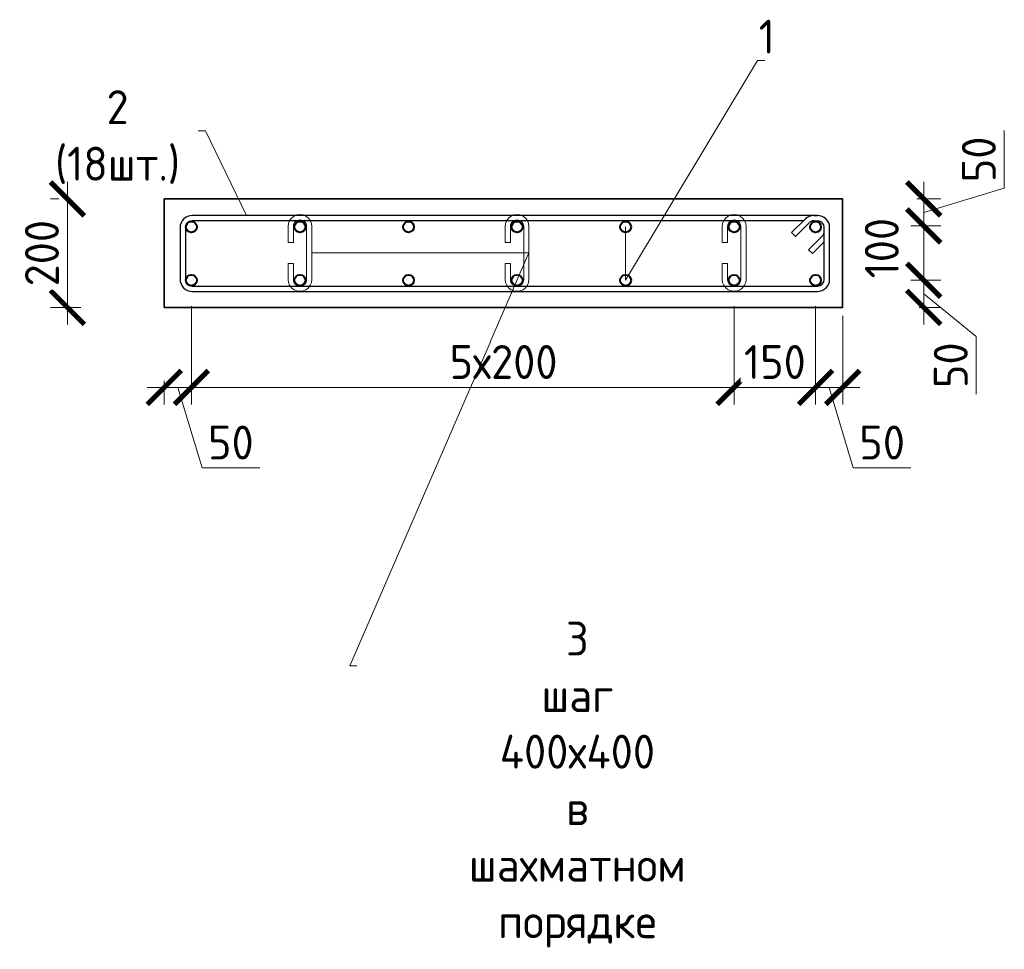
# Model space of a CAD drawing. Header units: millimetres. Extents: x 369815 to 1481759, y -423071 to -27917.
# Tile 24 of 256: x 514091 to 521348, y -386873 to -380021. Entities that reach past the tile are written whole.
import ezdxf
from ezdxf import colors
from ezdxf.entities.mleader import LeaderData, LeaderLine
from ezdxf.math import Vec2, Vec3

# ---------------------------------------------------------------- set-up
doc = ezdxf.new("R2010")
doc.units = ezdxf.units.MM
for name, color, linetype, lineweight in [('1 Стены', 3, 'Continuous', 30), ('Арм_шпильки', 143, 'Continuous', 18), ('Армирование', 3, 'Continuous', 40), ('подоснова', 151, 'Continuous', 5), ('РАЗМЕРЫ', 1, 'Continuous', 9)]:
    doc.layers.add(name, color=color, linetype=linetype, lineweight=lineweight)
doc.layers.add('Колонна_ бетон', color=7, linetype='Continuous', lineweight=50, true_color=0xb4b496)
doc.styles.add('GOST 2.304', font='CS_Gost2304.shx')
doc.styles.add('GOST-2.304_Type-B', font='GOST_Common.ttf')
doc.dimstyles.new('мой 25', dxfattribs={"dimscale": 100, "dimtxt": 2.5, "dimasz": 2.5, "dimexe": 1.25, "dimexo": 0.625, "dimtad": 1, "dimdec": 0, "dimlfac": 0.5, "dimtxsty": 'GOST-2.304_Type-B', "dimblk": 'ARCHTICK', "dimcen": 2.5, "dimdle": 1.25, "dimaunit": 1, "dimadec": 1, "dimazin": 2, "dimtfac": 1, "dimtdec": 0, "dimtmove": 1, "dimatfit": 3, "dimfxl": 6, "dimfxlon": 1, "dimtfill": 1, "dimlwd": -1, "dimlwe": -1, "dimarcsym": 0})

# ---------------------------------------------------------------- blocks, each defined once
blk = doc.blocks.new('*U122')
at = {"color": 0, "linetype": 'ByBlock', "lineweight": -2}
for p, q in [((108.8, 1198.9), (12.5, 1198.9)), ((-10, 1176.4), (-10, 12.5)), ((-10, 1169.4), (-10, 1176.4)), ((0, 1169.4), (0, 1176.4)), ((108.8, 1188.9), (12.5, 1188.9)), ((53.8, 1159.8), (28.3, 1185.2)), ((38.8, 1188.9), (60.9, 1166.9)), ((121.3, 12.5), (121.3, 1176.4)), ((131.3, 12.5), (131.3, 1176.4)), ((3.7, 1160.6), (29.1, 1135.1)), ((60.9, 1166.9), (53.8, 1159.8)), ((22, 1128), (-3.4, 1153.5)), ((0, 1150.1), (0, 12.5)), ((29.1, 1135.1), (22, 1128)), ((12.5, 0), (108.8, 0)), ((12.5, -10), (108.8, -10))]:
    blk.add_line(p, q, dxfattribs=at)
for centre, radius, start, end in [((12.5, 1176.4), 22.5, 90, 180), ((108.8, 1176.4), 22.5, 0, 90), ((12.5, 1176.4), 12.5, 90, 180), ((19.5, 1176.4), 12.5, 45, 90), ((108.8, 1176.4), 12.5, 0, 90), ((12.5, 1169.4), 22.5, 180, 225), ((12.5, 1169.4), 12.5, 180, 225), ((12.5, 12.5), 22.5, 180, 270), ((12.5, 12.5), 12.5, 180, 270), ((108.8, 12.5), 12.5, 270, 0), ((108.8, 12.5), 22.5, 270, 0)]:
    blk.add_arc(centre, radius, start, end, dxfattribs=at)
at = {"style": 'GOST 2.304', "oblique": 15, "flags": 9}
for tag, p in [('ДИАМЕТР', (-52.8, -63)), ('КЛАСС', (-53, -68.7)), ('ДЛИНА', (-52.5, -73.8)), ('ПОЗИЦИЯ', (-52.3, -58)), ('МАССА', (-52.3, -78.3))]:
    blk.add_attdef(tag, p, '', height=2.5, dxfattribs=at)
blk = doc.blocks.new('_ArchTick')
at = {"color": 0, "linetype": 'ByBlock', "const_width": 0.15}
blk.add_lwpolyline([(-0.5, -0.5), (0.5, 0.5)], dxfattribs=at)
blk = doc.blocks.new('*D1866')
at = {"layer": 'DEFPOINTS', "color": 0, "transparency": 16777216}
for p in [(520156.7, -381341.9, -2880), (519956.7, -381540.5, -2880), (520754, -381540.5)]:
    blk.add_point(p, dxfattribs=at)
at = {"layer": 'РАЗМЕРЫ', "color": 0, "linetype": 'Continuous', "transparency": 16777216}
for p, q in [((521347.7, -381263.1), (521347.7, -380838.1)), ((520754, -381216.9), (520754, -381665.5)), ((520754, -381441.2), (521347.7, -381263.1)), ((520702.6, -381341.9), (520879, -381341.9)), ((520657.8, -381540.5), (520879, -381540.5))]:
    blk.add_line(p, q, dxfattribs=at)
at = {"layer": 'РАЗМЕРЫ', "color": 0, "transparency": 16777216, "xscale": 250, "yscale": 250, "zscale": 250}
for p, rotation in [((520754, -381341.9), 90), ((520754, -381540.5), 270)]:
    blk.add_blockref('_ArchTick', p, dxfattribs=dict(at, rotation=rotation))
at = {"layer": 'РАЗМЕРЫ', "color": 0, "transparency": 16777216, "insert": (521160.2, -381050.6), "char_height": 250, "attachment_point": 5, "rotation": 90, "style": 'GOST-2.304_Type-B', "bg_fill": 3, "box_fill_scale": 1.1, "bg_fill_color": 256, "bg_fill_true_color": 13158600, "bg_fill_transparency": 0}
blk.add_mtext('50', dxfattribs=at)
blk = doc.blocks.new('*D1867')
at = {"layer": 'DEFPOINTS', "color": 0, "transparency": 16777216}
for p in [(519956.7, -381941.9, -2880), (520754, -381941.9), (520658.2, -382141.9)]:
    blk.add_point(p, dxfattribs=at)
at = {"layer": 'РАЗМЕРЫ', "color": 0, "linetype": 'Continuous', "transparency": 16777216}
for p, q in [((520754, -382266.9), (520754, -381816.9)), ((520657.8, -381941.9), (520879, -381941.9)), ((520754, -382041.9), (521140.5, -382355.4)), ((520720.7, -382141.9), (520879, -382141.9)), ((521140.5, -382355.4), (521140.5, -382780.4))]:
    blk.add_line(p, q, dxfattribs=at)
at = {"layer": 'РАЗМЕРЫ', "color": 0, "transparency": 16777216, "xscale": 250, "yscale": 250, "zscale": 250}
for p, rotation in [((520754, -381941.9), 90), ((520754, -382141.9), 270)]:
    blk.add_blockref('_ArchTick', p, dxfattribs=dict(at, rotation=rotation))
at = {"layer": 'РАЗМЕРЫ', "color": 0, "transparency": 16777216, "insert": (520953, -382567.9), "char_height": 250, "attachment_point": 5, "rotation": 90, "style": 'GOST-2.304_Type-B', "bg_fill": 3, "box_fill_scale": 1.1, "bg_fill_color": 256, "bg_fill_true_color": 13158600, "bg_fill_transparency": 0}
blk.add_mtext('50', dxfattribs=at)
blk = doc.blocks.new('*D1868')
at = {"layer": 'DEFPOINTS', "color": 0, "transparency": 16777216}
for p in [(520754, -381540.5, 2880), (520754, -381540.5), (520623.7, -381941.9)]:
    blk.add_point(p, dxfattribs=at)
at = {"layer": 'РАЗМЕРЫ', "color": 0, "linetype": 'Continuous', "transparency": 16777216}
for p, q in [((520754, -382066.9), (520754, -381415.5)), ((520847.5, -381540.5), (520879, -381540.5)), ((520686.2, -381941.9), (520879, -381941.9))]:
    blk.add_line(p, q, dxfattribs=at)
at = {"layer": 'РАЗМЕРЫ', "color": 0, "transparency": 16777216, "xscale": 250, "yscale": 250, "zscale": 250}
for p, rotation in [((520754, -381540.5), 90), ((520754, -381941.9), 270)]:
    blk.add_blockref('_ArchTick', p, dxfattribs=dict(at, rotation=rotation))
at = {"layer": 'РАЗМЕРЫ', "color": 0, "transparency": 16777216, "insert": (520444.9, -381704.8), "char_height": 250, "attachment_point": 5, "rotation": 90, "style": 'GOST-2.304_Type-B', "bg_fill": 3, "box_fill_scale": 1.1, "bg_fill_color": 256, "bg_fill_true_color": 13158600, "bg_fill_transparency": 0}
blk.add_mtext('100', dxfattribs=at)
blk = doc.blocks.new('*D1869')
at = {"layer": 'DEFPOINTS', "color": 0, "transparency": 16777216}
for p in [(515356.7, -381941.9), (519356.7, -381941.9), (515356.7, -382731.5)]:
    blk.add_point(p, dxfattribs=at)
at = {"layer": 'РАЗМЕРЫ', "color": 0, "linetype": 'Continuous', "transparency": 16777216}
for p, q in [((515356.7, -382131.5), (515356.7, -382856.5)), ((519356.7, -382131.5), (519356.7, -382856.5)), ((519481.7, -382731.5), (515231.7, -382731.5))]:
    blk.add_line(p, q, dxfattribs=at)
at = {"layer": 'РАЗМЕРЫ', "color": 0, "transparency": 16777216, "xscale": 250, "yscale": 250, "zscale": 250, "rotation": 180}
blk.add_blockref('_ArchTick', (515356.7, -382731.5), dxfattribs=at)
at = {"layer": 'РАЗМЕРЫ', "color": 0, "transparency": 16777216, "xscale": 250, "yscale": 250, "zscale": 250}
blk.add_blockref('_ArchTick', (519356.7, -382731.5), dxfattribs=at)
at = {"layer": 'РАЗМЕРЫ', "color": 0, "transparency": 16777216, "insert": (517656.7, -382544), "char_height": 250, "attachment_point": 5, "style": 'GOST-2.304_Type-B', "bg_fill": 3, "box_fill_scale": 1.1, "bg_fill_color": 256, "bg_fill_true_color": 13158600, "bg_fill_transparency": 0}
blk.add_mtext('5х200', dxfattribs=at)
blk = doc.blocks.new('*D1870')
at = {"layer": 'DEFPOINTS', "color": 0, "transparency": 16777216}
for p in [(515156.7, -382141.9, 2880), (515356.7, -382348.8), (515156.7, -382731.5)]:
    blk.add_point(p, dxfattribs=at)
at = {"layer": 'РАЗМЕРЫ', "color": 0, "linetype": 'Continuous', "transparency": 16777216}
for p, q in [((515356.7, -382411.3), (515356.7, -382856.5)), ((515156.7, -382681.9), (515156.7, -382856.5)), ((515481.7, -382731.5), (515031.7, -382731.5)), ((515256.7, -382731.5), (515434.8, -383325.2)), ((515434.8, -383325.2), (515859.8, -383325.2))]:
    blk.add_line(p, q, dxfattribs=at)
at = {"layer": 'РАЗМЕРЫ', "color": 0, "transparency": 16777216, "xscale": 250, "yscale": 250, "zscale": 250, "rotation": 180}
blk.add_blockref('_ArchTick', (515156.7, -382731.5), dxfattribs=at)
at = {"layer": 'РАЗМЕРЫ', "color": 0, "transparency": 16777216, "xscale": 250, "yscale": 250, "zscale": 250}
blk.add_blockref('_ArchTick', (515356.7, -382731.5), dxfattribs=at)
at = {"layer": 'РАЗМЕРЫ', "color": 0, "transparency": 16777216, "insert": (515647.3, -383137.7), "char_height": 250, "attachment_point": 5, "style": 'GOST-2.304_Type-B', "bg_fill": 3, "box_fill_scale": 1.1, "bg_fill_color": 256, "bg_fill_true_color": 13158600, "bg_fill_transparency": 0}
blk.add_mtext('50', dxfattribs=at)
blk = doc.blocks.new('*D1871')
at = {"layer": 'DEFPOINTS', "color": 0, "transparency": 16777216}
for p in [(519356.7, -381941.9), (519956.7, -381941.9), (519956.7, -382731.5)]:
    blk.add_point(p, dxfattribs=at)
at = {"layer": 'РАЗМЕРЫ', "color": 0, "linetype": 'Continuous', "transparency": 16777216}
for p, q in [((519356.7, -382131.5), (519356.7, -382856.5)), ((519956.7, -382131.5), (519956.7, -382856.5)), ((519231.7, -382731.5), (520081.7, -382731.5))]:
    blk.add_line(p, q, dxfattribs=at)
at = {"layer": 'РАЗМЕРЫ', "color": 0, "transparency": 16777216, "xscale": 250, "yscale": 250, "zscale": 250, "rotation": 180}
blk.add_blockref('_ArchTick', (519356.7, -382731.5), dxfattribs=at)
at = {"layer": 'РАЗМЕРЫ', "color": 0, "transparency": 16777216, "xscale": 250, "yscale": 250, "zscale": 250}
blk.add_blockref('_ArchTick', (519956.7, -382731.5), dxfattribs=at)
at = {"layer": 'РАЗМЕРЫ', "color": 0, "transparency": 16777216, "insert": (519656.7, -382544), "char_height": 250, "attachment_point": 5, "style": 'GOST-2.304_Type-B', "bg_fill": 3, "box_fill_scale": 1.1, "bg_fill_color": 256, "bg_fill_true_color": 13158600, "bg_fill_transparency": 0}
blk.add_mtext('150', dxfattribs=at)
blk = doc.blocks.new('*D1877')
at = {"layer": 'DEFPOINTS', "color": 0, "transparency": 16777216}
for p in [(519956.7, -381941.9), (520156.7, -382141.9), (520156.7, -382731.5)]:
    blk.add_point(p, dxfattribs=at)
at = {"layer": 'РАЗМЕРЫ', "color": 0, "linetype": 'Continuous', "transparency": 16777216}
for p, q in [((519956.7, -382131.5), (519956.7, -382856.5)), ((520156.7, -382204.4), (520156.7, -382856.5)), ((519831.7, -382731.5), (520281.7, -382731.5)), ((520056.7, -382731.5), (520234.8, -383325.2)), ((520234.8, -383325.2), (520659.8, -383325.2))]:
    blk.add_line(p, q, dxfattribs=at)
at = {"layer": 'РАЗМЕРЫ', "color": 0, "transparency": 16777216, "xscale": 250, "yscale": 250, "zscale": 250, "rotation": 180}
blk.add_blockref('_ArchTick', (519956.7, -382731.5), dxfattribs=at)
at = {"layer": 'РАЗМЕРЫ', "color": 0, "transparency": 16777216, "xscale": 250, "yscale": 250, "zscale": 250}
blk.add_blockref('_ArchTick', (520156.7, -382731.5), dxfattribs=at)
at = {"layer": 'РАЗМЕРЫ', "color": 0, "transparency": 16777216, "insert": (520447.3, -383137.7), "char_height": 250, "attachment_point": 5, "style": 'GOST-2.304_Type-B', "bg_fill": 3, "box_fill_scale": 1.1, "bg_fill_color": 256, "bg_fill_true_color": 13158600, "bg_fill_transparency": 0}
blk.add_mtext('50', dxfattribs=at)
blk = doc.blocks.new('*U123')
for p, q in [((-2.7, 12.7), (1, 15.6)), ((1, 15.6), (5.3, 17.4)), ((5.3, 17.4), (10, 18)), ((34, 18), (10, 18)), ((34, 10), (34, 18)), ((66, 18), (90, 18)), ((66, 10), (66, 18)), ((94.7, 17.4), (90, 18)), ((99, 15.6), (94.7, 17.4)), ((102.7, 12.7), (99, 15.6)), ((-8, 0), (-7.4, 4.7)), ((-7.4, 4.7), (-5.6, 9)), ((-5.6, 9), (-2.7, 12.7)), ((10, 10), (34, 10)), ((90, 10), (66, 10)), ((105.6, 9), (102.7, 12.7)), ((107.4, 4.7), (105.6, 9)), ((108, 0), (107.4, 4.7)), ((107.4, -4.7), (108, 0)), ((-7.4, -4.7), (-8, 0)), ((-5.6, -9), (-7.4, -4.7)), ((-2.7, -12.7), (-5.6, -9)), ((1, -15.6), (-2.7, -12.7)), ((99, -15.6), (102.7, -12.7)), ((102.7, -12.7), (105.6, -9)), ((105.6, -9), (107.4, -4.7)), ((5.3, -17.4), (1, -15.6)), ((10, -18), (5.3, -17.4)), ((10, -18), (90, -18)), ((90, -18), (94.7, -17.4)), ((94.7, -17.4), (99, -15.6))]:
    blk.add_line(p, q)
at = {"color": 0, "linetype": 'ByBlock', "lineweight": -2}
for p, q in [((0, 0), (0.3, 2.6)), ((0.3, 2.6), (1.3, 5)), ((1.3, 5), (2.9, 7.1)), ((2.9, 7.1), (5, 8.7)), ((5, 8.7), (7.4, 9.7)), ((7.4, 9.7), (10, 10)), ((92.6, 9.7), (90, 10)), ((95, 8.7), (92.6, 9.7)), ((97.1, 7.1), (95, 8.7)), ((98.7, 5), (97.1, 7.1)), ((99.7, 2.6), (98.7, 5)), ((100, 0), (99.7, 2.6)), ((99.7, -2.6), (100, 0)), ((0.3, -2.6), (0, 0)), ((1.3, -5), (0.3, -2.6)), ((2.9, -7.1), (1.3, -5)), ((5, -8.7), (2.9, -7.1)), ((7.4, -9.7), (5, -8.7)), ((10, -10), (7.4, -9.7)), ((10, -10), (90, -10)), ((90, -10), (92.6, -9.7)), ((92.6, -9.7), (95, -8.7)), ((95, -8.7), (97.1, -7.1)), ((97.1, -7.1), (98.7, -5)), ((98.7, -5), (99.7, -2.6))]:
    blk.add_line(p, q, dxfattribs=at)
at = {"style": 'GOST 2.304', "oblique": 15, "flags": 9}
for tag, p in [('ПОЗИЦИЯ', (118, -56.6)), ('ДИАМЕТР', (117.8, -62.2)), ('ДЛИНА', (118.1, -72.5)), ('КЛАСС', (118, -67.8)), ('МАССА', (118.7, -78.2))]:
    blk.add_attdef(tag, p, '', height=2.5, dxfattribs=at)
blk = doc.blocks.new('_None')
blk = doc.blocks.new('*D1881')
at = {"layer": 'DEFPOINTS', "color": 0, "transparency": 16777216}
for p in [(515156.1, -381341.9, 2880), (514442.6, -382141.9), (515156.1, -382141.9)]:
    blk.add_point(p, dxfattribs=at)
at = {"layer": 'РАЗМЕРЫ', "color": 0, "linetype": 'Continuous', "transparency": 16777216}
for p, q in [((514442.6, -381216.9), (514442.6, -382266.9)), ((514380.5, -381341.9), (514317.6, -381341.9)), ((514542.6, -382141.9), (514317.6, -382141.9))]:
    blk.add_line(p, q, dxfattribs=at)
at = {"layer": 'РАЗМЕРЫ', "color": 0, "transparency": 16777216, "xscale": 250, "yscale": 250, "zscale": 250}
for p, rotation in [((514442.6, -381341.9), 90), ((514442.6, -382141.9), 270)]:
    blk.add_blockref('_ArchTick', p, dxfattribs=dict(at, rotation=rotation))
at = {"layer": 'РАЗМЕРЫ', "color": 0, "transparency": 16777216, "insert": (514255.1, -381741.9), "char_height": 250, "attachment_point": 5, "rotation": 90, "style": 'GOST-2.304_Type-B', "bg_fill": 3, "box_fill_scale": 1.1, "bg_fill_color": 256, "bg_fill_true_color": 13158600, "bg_fill_transparency": 0}
blk.add_mtext('200', dxfattribs=at)

msp = doc.modelspace()

# ---------------------------------------------------------------- linework, layer by layer
at = {"layer": '1 Стены', "color": 252, "lineweight": 0, "true_color": 0x939598}
for p, q in [((515156.7, -381341.9, 3100), (520156.7, -381341.9, 3100)), ((515156.7, -382141.9, 3100), (515156.7, -381341.9, 3100)), ((520156.7, -381341.9, 3100), (520156.7, -382141.9, 3100)), ((520156.7, -382141.9, 3100), (515156.7, -382141.9, 3100))]:
    msp.add_line(p, q, dxfattribs=at)
at = {"layer": 'Армирование', "color": 3}
for centre in [(515356.7, -381548.5, 3100), (516156.7, -381548.5, 3100), (516956.7, -381548.5, 3100), (517756.7, -381548.5, 3100), (518556.7, -381548.5, 3100), (519356.7, -381548.5, 3100), (519956.7, -381548.5, 3100), (515356.7, -381941.9, 3100), (516156.7, -381941.9, 3100), (516956.7, -381941.9, 3100), (517756.7, -381941.9, 3100), (518556.7, -381941.9, 3100), (519356.7, -381941.9, 3100), (519956.7, -381941.9, 3100)]:
    msp.add_circle(centre, 40, dxfattribs=at)
at = {"layer": 'Колонна_ бетон', "color": 180, "linetype": 'Continuous', "lineweight": 35, "transparency": 33554687}
for p, q in [((515156.1, -381341.9, 5980), (515156.1, -382141.9, 5980)), ((515156.1, -381341.9, 5980), (520156.1, -381341.9, 5980)), ((520156.1, -381341.9, 5980), (520156.1, -382141.9, 5980)), ((515156.1, -382141.9, 5980), (520156.1, -382141.9, 5980))]:
    msp.add_line(p, q, dxfattribs=at)

# ---------------------------------------------------------------- block references
at = {"lineweight": 30, "xscale": 3.959999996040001, "yscale": 3.959999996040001, "zscale": 3.959999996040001, "rotation": 269.9999999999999}
msp.add_blockref('*U122', (515312.7, -381503.5, 3100), dxfattribs=at)

# ---------------------------------------------------------------- leaders
at = {"layer": 'подоснова'}
ml = msp.add_multileader_mtext('Standard', dxfattribs=at)
ml.set_content('2 (18шт.)', color=256, style='GOST-2.304_Type-B')
ml.set_leader_properties(color=256, linetype='ByLayer', lineweight=15)
ml.set_arrow_properties(name='NONE')
ml.build(insert=Vec2(0, 0))
ml.multileader.update_dxf_attribs({"text_left_attachment_type": 6, "text_right_attachment_type": 6, "dogleg_length": 10, "arrow_head_size": 18})
ctx = ml.context
ctx.base_point, ctx.char_height, ctx.arrow_head_size, ctx.landing_gap_size, ctx.plane_origin = Vec3(514174.5, -380840.5, 3100), 250, 18, 20, Vec3(512071.7, -380294.4, 3100)
ctx.left_attachment, ctx.right_attachment, ctx.text_align_type = 6, 6, 1
notes = []
notes.append((ctx, [(1, (1, 1, 0), (515460.1, -380840.5, 3100), (-1, 0), 10, [(0, [(515761.4, -381463.9, 3100)], 0, [])])]))
ctx.mtext.insert, ctx.mtext.width, ctx.mtext.alignment, ctx.mtext.flow_direction = Vec3(514812.3, -380540.5, 3100), 22.898, 2, 5
for ctx, leaders in notes:
    for number, flags, end, landing, length, lines in leaders:
        leader = LeaderData()
        leader.index, (leader.has_last_leader_line, leader.has_dogleg_vector, leader.attachment_direction) = number, flags
        leader.last_leader_point, leader.dogleg_vector, leader.dogleg_length = Vec3(end), Vec3(landing), length
        for number, points, colour, breaks in lines:
            line = LeaderLine()
            line.index, line.vertices, line.color, line.breaks = number, Vec3.list(points), colors.encode_raw_color(colour), breaks
            leader.lines.append(line)
        ctx.leaders.append(leader)

# ---------------------------------------------------------------- next in the draw order: dimensions: what is measured, and where the dimension line sits
at = {"layer": 'РАЗМЕРЫ', "color": 146, "true_color": 0x006272}
dim = msp.add_linear_dim(base=(520754, -381540.5, 5980), p1=(520156.7, -381341.9, 3100), p2=(519956.7, -381540.5, 3100), angle=90, dimstyle='мой 25', override={"dimlfac": 0.25}, dxfattribs=at)
dim.commit()
dim.dimension.update_dxf_attribs({"geometry": '*D1866', "text_midpoint": (521160.2, -381200.6, 5980)})
dim = msp.add_linear_dim(base=(520754, -381941.9, 5980), p1=(520658.2, -382141.9, 5980), p2=(519956.7, -381941.9, 3100), angle=90, dimstyle='мой 25', override={"dimlfac": 0.25}, dxfattribs=at)
dim.commit()
dim.dimension.update_dxf_attribs({"geometry": '*D1867', "text_midpoint": (521140.5, -382417.9, 5980), "dimtype": 160})
dim = msp.add_linear_dim(base=(515356.7, -382731.5, 3100), p1=(519356.7, -381941.9, 3100), p2=(515356.7, -381941.9, 3100), angle=180, text='5х200', dimstyle='мой 25', override={"dimlfac": 0.25}, dxfattribs=at)
dim.commit()
dim.dimension.update_dxf_attribs({"geometry": '*D1869', "text_midpoint": (517656.7, -382731.5, 3100), "dimtype": 160})

# ---------------------------------------------------------------- next in the draw order: block references
at = {"layer": 'Арм_шпильки', "color": 3, "xscale": 4.875, "yscale": 4.875, "zscale": 4.875, "rotation": 89.99999999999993}
for p in [(516156.7, -381983.7, 3100), (517756.7, -381983.7, 3100)]:
    msp.add_blockref('*U123', p, dxfattribs=at)

# ---------------------------------------------------------------- next in the draw order: dimensions: what is measured, and where the dimension line sits
at = {"layer": 'РАЗМЕРЫ', "color": 146, "true_color": 0x006272}
dim = msp.add_linear_dim(base=(520754, -381540.5, 3100), p1=(520623.7, -381941.9, 3100), p2=(520754, -381540.5, 5980), angle=90, dimstyle='мой 25', override={"dimlfac": 0.25}, dxfattribs=at)
dim.commit()
dim.dimension.update_dxf_attribs({"geometry": '*D1868', "text_midpoint": (520632.4, -381704.8, 3100), "dimtype": 160})
dim = msp.add_linear_dim(base=(519956.7, -382731.5, 3100), p1=(519356.7, -381941.9, 3100), p2=(519956.7, -381941.9, 3100), angle=180, dimstyle='мой 25', override={"dimlfac": 0.25}, dxfattribs=at)
dim.commit()
dim.dimension.update_dxf_attribs({"geometry": '*D1871', "text_midpoint": (519656.7, -382544, 3100)})
dim = msp.add_linear_dim(base=(515156.7, -382731.5, 3100), p1=(515356.7, -382348.8, 3100), p2=(515156.7, -382141.9, 5980), dimstyle='мой 25', override={"dimlfac": 0.25}, dxfattribs=at)
dim.commit()
dim.dimension.update_dxf_attribs({"geometry": '*D1870', "text_midpoint": (515497.3, -383137.7, 3100)})

# ---------------------------------------------------------------- next in the draw order: leaders
at = {"layer": 'подоснова'}
ml = msp.add_multileader_mtext('Standard', dxfattribs=at)
ml.set_content('3 шаг 400х400 \\Pв шахматном порядке ', color=256, style='GOST-2.304_Type-B')
ml.set_leader_properties(color=256, linetype='ByLayer', lineweight=15)
ml.set_arrow_properties(name='NONE')
ml.build(insert=Vec2(0, 0))
ml.multileader.update_dxf_attribs({"text_left_attachment_type": 6, "text_right_attachment_type": 6, "dogleg_length": 10, "arrow_head_size": 18})
ctx = ml.context
ctx.base_point, ctx.char_height, ctx.arrow_head_size, ctx.landing_gap_size, ctx.plane_origin = Vec3(516533, -384782.8, 3100), 250, 18, 20, Vec3(514559.5, -382448.9, 3100)
ctx.left_attachment, ctx.right_attachment, ctx.text_align_type = 6, 6, 1
notes = []
notes.append((ctx, [(0, (1, 1, 0), (516523, -384782.8, 3100), (1, 0), 10, [(1, [(516244.4, -381740, 3100), (517844.4, -381740, 3100)], 0, [])])]))
ctx.mtext.insert, ctx.mtext.width, ctx.mtext.alignment, ctx.mtext.flow_direction = Vec3(518201.1, -384457.8, 3100), 22.898, 2, 5
for ctx, leaders in notes:
    for number, flags, end, landing, length, lines in leaders:
        leader = LeaderData()
        leader.index, (leader.has_last_leader_line, leader.has_dogleg_vector, leader.attachment_direction) = number, flags
        leader.last_leader_point, leader.dogleg_vector, leader.dogleg_length = Vec3(end), Vec3(landing), length
        for number, points, colour, breaks in lines:
            line = LeaderLine()
            line.index, line.vertices, line.color, line.breaks = number, Vec3.list(points), colors.encode_raw_color(colour), breaks
            leader.lines.append(line)
        ctx.leaders.append(leader)

# ---------------------------------------------------------------- next in the draw order: block references
at = {"layer": 'Арм_шпильки', "color": 3, "xscale": 4.875, "yscale": 4.875, "zscale": 4.875, "rotation": 89.99999999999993}
msp.add_blockref('*U123', (519356.7, -381983.7, 3100), dxfattribs=at)

# ---------------------------------------------------------------- next in the draw order: dimensions: what is measured, and where the dimension line sits
at = {"layer": 'РАЗМЕРЫ', "color": 146}
for base, p1, p2, angle, override, picture, middle in [((514442.6, -382141.9, 3100), (515156.1, -381341.9, 5980), (515156.1, -382141.9, 3100), 90, {"dimlfac": 0.25, "dimfxl": 1}, '*D1881', (514255.1, -381741.9, 3100)), ((520156.7, -382731.5, 3100), (519956.7, -381941.9, 3100), (520156.7, -382141.9, 3100), 180, {"dimlfac": 0.25}, '*D1877', (520297.3, -383137.7, 3100))]:
    dim = msp.add_linear_dim(base=base, p1=p1, p2=p2, angle=angle, dimstyle='мой 25', override=override, dxfattribs=at)
    dim.commit()
    dim.dimension.update_dxf_attribs({"geometry": picture, "text_midpoint": middle})

# ---------------------------------------------------------------- next in the draw order: leaders
at = {"layer": 'подоснова'}
ml = msp.add_multileader_mtext('Standard', dxfattribs=at)
ml.set_content('1 ', color=256, style='GOST-2.304_Type-B')
ml.set_leader_properties(color=256, linetype='ByLayer', lineweight=15)
ml.set_arrow_properties(name='NONE')
ml.build(insert=Vec2(0, 0))
ml.multileader.update_dxf_attribs({"text_left_attachment_type": 6, "text_right_attachment_type": 6, "dogleg_length": 10, "arrow_head_size": 18})
ctx = ml.context
ctx.base_point, ctx.char_height, ctx.arrow_head_size, ctx.landing_gap_size, ctx.plane_origin = Vec3(519539.8, -380320.7, 3100), 250, 18, 20, Vec3(516786.2, -379018.1, 3100)
ctx.left_attachment, ctx.right_attachment, ctx.text_align_type = 6, 6, 1
notes = []
notes.append((ctx, [(0, (1, 1, 0), (519529.8, -380320.7, 3100), (1, 0), 10, [(1, [(518556.7, -381548.5, 3100), (518556.7, -381941.9, 3100)], 0, [])])]))
ctx.mtext.insert, ctx.mtext.width, ctx.mtext.alignment, ctx.mtext.flow_direction = Vec3(519597.3, -380020.7, 3100), 22.898, 2, 5
for ctx, leaders in notes:
    for number, flags, end, landing, length, lines in leaders:
        leader = LeaderData()
        leader.index, (leader.has_last_leader_line, leader.has_dogleg_vector, leader.attachment_direction) = number, flags
        leader.last_leader_point, leader.dogleg_vector, leader.dogleg_length = Vec3(end), Vec3(landing), length
        for number, points, colour, breaks in lines:
            line = LeaderLine()
            line.index, line.vertices, line.color, line.breaks = number, Vec3.list(points), colors.encode_raw_color(colour), breaks
            leader.lines.append(line)
        ctx.leaders.append(leader)

doc.saveas('drawing.dxf')
